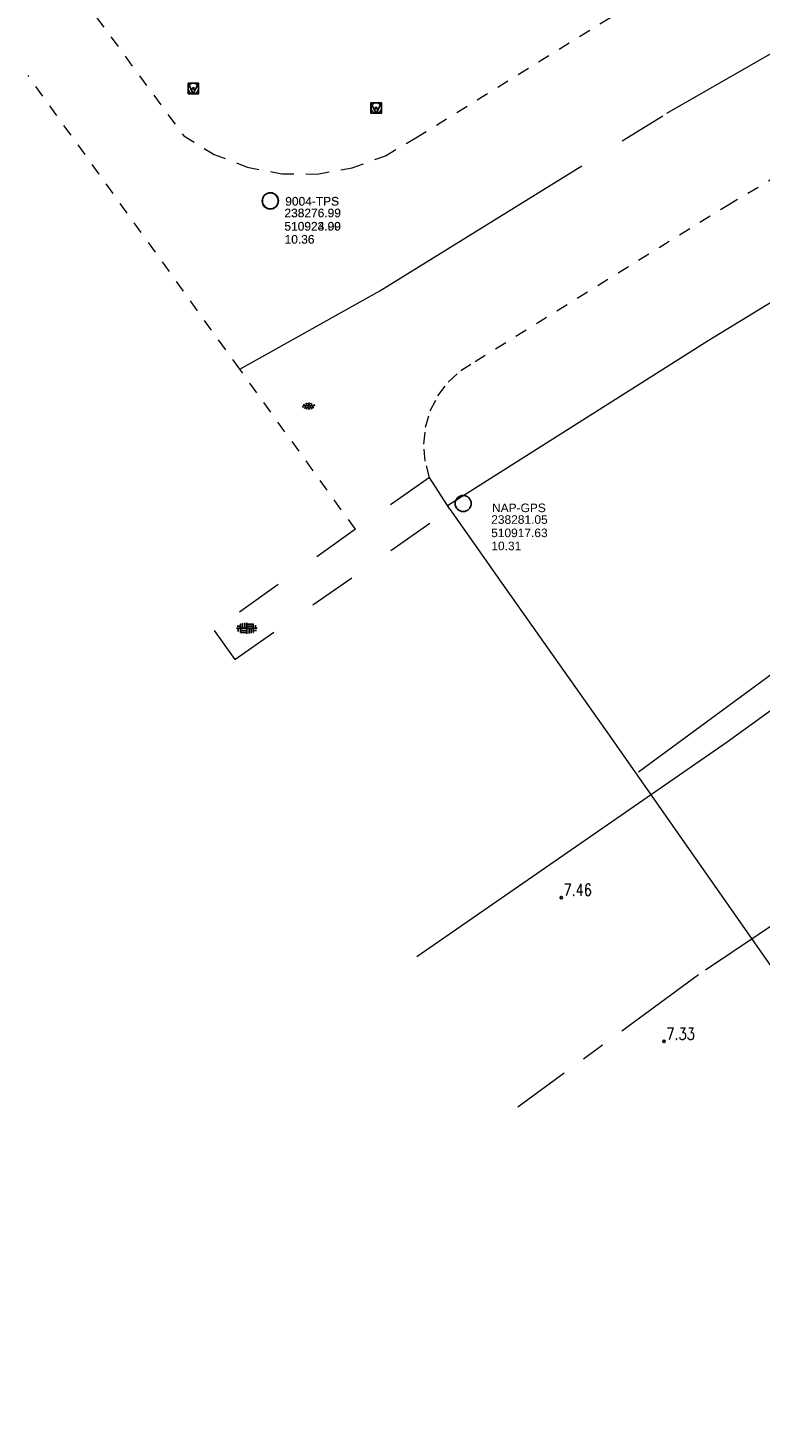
# Model space of a CAD drawing. Header units: metres. Extents: x 238236 to 238555, y 510830 to 510966.
# Tile 5 of 16: x 238272 to 238287, y 510898 to 510928. Entities that reach past the tile are written whole.
import ezdxf
from ezdxf.enums import TextEntityAlignment as Align

# ---------------------------------------------------------------- set-up
doc = ezdxf.new("R2010")
doc.units = ezdxf.units.M
doc.header["$LTSCALE"] = 0.5
for name, pattern in [('AM-AS-SO', [16, 10, -2, 2, -2]), ('DGN2', [1.011498, 0.505749, -0.505749]), ('XX-AFBREEK', [7, 4, -1, 1, -1]), ('ZZ-HIDDEN-SO', [4, 2, -2])]:
    doc.linetypes.add(name, pattern=pattern)
doc.layers.get('0').update_dxf_attribs({"linetype": 'CONTINUOUS'})
for name, color, linetype, lineweight in [('B-ME-AM-AS_WEG-G', 10, 'AM-AS-SO', 18), ('B-ME-GW-AFBREEKLIJN-G', 7, 'XX-AFBREEK', 18), ('B-ME-GW-DIJK_KRUIN-G', 90, 'CONTINUOUS', 18), ('B-ME-GW-DIJK_TEEN-G', 90, 'CONTINUOUS', 18), ('B-ME-VH-GESLOTENVERHARDING_ASFALT-A', 252, 'CONTINUOUS', 18), ('B-WE-IE-TERREINAFSCHEIDING_KUNSTMATIG_HEKWERK-G', 20, 'IE-TERREINAFSCHEIDING_KUNSTMATIG-SO', 18), ('B-WE-KW-KUNSTWERK_STEIGER-G', 170, 'CONTINUOUS', 18), ('B-WE-OG-GRONDSLAGPUNT-S', 7, 'CONTINUOUS', 0), ('B-WE-VH-MATERIAALGRENS-G', 7, 'ZZ-HIDDEN-SO', 18), ('B-WE-VH-MATERIAALGRENS_ASFALT-G', 50, 'DGN2', 0), ('X-XX-AL-HOOGTELABEL-S', 7, 'CONTINUOUS', 25)]:
    doc.layers.add(name, color=color, linetype=linetype, lineweight=lineweight)
for name, color, linetype in [('B-ME-MO-LOCATIE_MEETPUNT-S', 152, 'CONTINUOUS'), ('B-WE-IE-MEUBILAIR_WEGMEUBILAIR_VERKEERSBORD-S', 7, 'CONTINUOUS'), ('B-WE-VH-VERHARDING_BETONSTRAATSTEEN-A', 7, 'CONTINUOUS'), ('X-XX-AL-PEIL_PEILBOUT-G', 7, 'CONTINUOUS')]:
    doc.layers.add(name, color=color, linetype=linetype)
doc.styles.add('18_200', font='romans.shx', dxfattribs={"width": 0.8, "height": 0.36})
doc.styles.get("Standard").update_dxf_attribs({"font": 'ISO'})
doc.styles.add('Stantec', font='arial.ttf')
doc.linetypes.add('IE-TERREINAFSCHEIDING_KUNSTMATIG-SO', pattern='A,4,[82,NLCS.SHX,S=0.75,R=90,X=0,Y=0],4,-2', length=10)

# ---------------------------------------------------------------- blocks, each defined once
blk = doc.blocks.new('*U81')
blk.add_circle((0, 0), 0.169)
at = {"layer": 'B-WE-OG-GRONDSLAGPUNT-S', "style": 'Stantec'}
for tag, p in [('X', (0.59, -0.427)), ('PUNTNUMMER', (0.607, -0.181)), ('Y', (0.589, -0.707)), ('Z', (0.593, -0.982)), ('OPMERKING', (0.566, -1.233)), ('OMSCHRIJVING', (0.576, -1.492))]:
    blk.add_attdef(tag, p, '', height=0.18, dxfattribs=at)
blk = doc.blocks.new('SMO-MEETPUNT_UITZETPUN-01-SO')
blk.add_circle((0, 0), 0.169)
at = {"layer": 'B-WE-OG-GRONDSLAGPUNT-S', "style": 'Stantec'}
for tag, p in [('PUNTNUMMER', (0.315, -0.098)), ('X', (0.298, -0.344)), ('Y', (0.297, -0.624)), ('Z', (0.301, -0.898)), ('OPMERKING', (0.273, -1.149)), ('OMSCHRIJVING', (0.283, -1.408))]:
    blk.add_attdef(tag, p, '', height=0.18, dxfattribs=at)
blk = doc.blocks.new('Losse hoogte')
blk.add_circle((0, 0), 0.025)
at = {"style": '18_200', "width": 0.8}
blk.add_attdef('HOOGTE', (0.047, 0.036), '', height=0.25, dxfattribs=at)
blk = doc.blocks.new('SVH-BSS_DIKFORMAAT_BLOK_KL-SO')
for p, q in [((-0.402, 0.089), (-0.271, 0.089)), ((-0.282, 0.177), (-0.271, 0.177)), ((-0.271, 0), (-0.271, 0.182)), ((-0.181, 0), (-0.181, 0.211)), ((-0.09, 0), (-0.09, 0.227)), ((0, 0), (0, 0.232)), ((0, 0.177), (0.271, 0.177)), ((0, 0.089), (0.271, 0.089)), ((0.271, 0), (0.271, 0.182)), ((0.361, 0), (0.361, 0.13)), ((-0.435, 0), (0, 0)), ((-0.361, -0.13), (-0.361, 0)), ((-0.271, -0.182), (-0.271, 0)), ((-0.271, -0.089), (0, -0.089)), ((-0.271, -0.177), (0, -0.177)), ((0, 0), (0.435, 0)), ((0, -0.232), (0, 0)), ((0.09, -0.227), (0.09, 0)), ((0.18, -0.211), (0.18, 0)), ((0.271, -0.182), (0.271, 0)), ((0.271, -0.089), (0.403, -0.089)), ((0.271, -0.177), (0.282, -0.177))]:
    blk.add_line(p, q)
at = {"style": 'Stantec'}
for tag, p in [('FORMAAT', (-1.124, 0)), ('KLEUR', (0.435, 0)), ('FUNCTIE', (-0.28, -0.361))]:
    blk.add_attdef(tag, p, '', height=0.1, dxfattribs=at)
blk = doc.blocks.new('SVH-ASFALT-SO')
at = {"ltscale": 0.1}
for p, q in [((-0.24, -0.047), (-0.273, 0.012)), ((-0.269, -0.005), (-0.198, 0.118)), ((-0.097, -0.108), (-0.22, 0.105)), ((-0.202, -0.073), (-0.07, 0.155)), ((0.013, -0.115), (-0.136, 0.143)), ((-0.114, -0.105), (0.037, 0.156)), ((0.111, -0.099), (-0.038, 0.158)), ((-0.014, -0.116), (0.132, 0.136)), ((0.195, -0.061), (0.073, 0.151)), ((0.101, -0.102), (0.212, 0.091)), ((0.247, 0.033), (0.216, 0.088))]:
    blk.add_line(p, q, dxfattribs=at)
at = {"style": 'Stantec'}
for tag, p in [('KLEUR', (0.286, -0.039)), ('FUNCTIE', (-0.346, -0.231))]:
    blk.add_attdef(tag, p, '', height=0.1, dxfattribs=at)
blk = doc.blocks.new('B-SIE-WEG_VERKEERSBORD_PAAL-SO')
blk.add_lwpolyline([(-0.222, -0.222), (0.222, -0.222), (0.222, 0.222), (-0.222, 0.222)], close=True)
at = {"flags": 128}
blk.add_lwpolyline([(-0.222, 0.222), (0, -0.222), (0.222, 0.222)], close=True, dxfattribs=at)
for radius in [0.222, 0.038]:
    blk.add_circle((0, 0), radius)
at = {"lineweight": 30, "flags": 104}
blk.add_attdef('bordgegevens', text='', height=0.2, dxfattribs=at).set_placement((0.273, -0.022), align=Align.TOP_LEFT)

msp = doc.modelspace()

# ---------------------------------------------------------------- linework, layer by layer
at = {"layer": 'B-ME-AM-AS_WEG-G'}
msp.add_polyline3d([(238276.343, 510920.455, 10.435), (238279.291, 510922.102, 10.428), (238285.331, 510925.838, 10.298), (238293.665, 510930.614, 10.08), (238302.241, 510935.451, 9.965), (238310.169, 510939.904, 9.942), (238317.57, 510943.975, 9.953), (238325.893, 510948.389, 9.965), (238335.204, 510953.063, 9.98), (238343.235, 510957.155, 9.995)], dxfattribs=at)
at = {"layer": 'B-ME-GW-AFBREEKLIJN-G'}
msp.add_polyline3d([(238345.855, 510932.502, 7.561), (238339.398, 510929.706, 7.612), (238332.337, 510926.783, 7.625), (238326.02, 510924.492, 7.65), (238320.407, 510922.824, 7.593), (238314.48, 510921.152, 7.374), (238307.464, 510918.414, 7.33), (238301.891, 510916.401, 7.4), (238297.004, 510914.023, 7.351), (238290.712, 510910.882, 7.475), (238285.996, 510907.716, 7.374), (238282.193, 510904.933, 7.317)], dxfattribs=at)
at = {"layer": 'B-ME-GW-DIJK_KRUIN-G'}
msp.add_polyline3d([(238338.785, 510949.872, 9.827), (238335.438, 510948.361, 9.798), (238330.701, 510946.096, 9.778), (238325.2, 510943.231, 9.774), (238319.509, 510939.845, 9.734), (238312.793, 510936.159, 9.693), (238306.887, 510933.08, 9.701), (238301.94, 510930.128, 9.849), (238296.559, 510927.127, 9.995), (238291.099, 510924.034, 10.11), (238286.197, 510921.048, 10.203), (238280.718, 510917.579, 10.537)], dxfattribs=at)
at = {"layer": 'B-ME-GW-DIJK_TEEN-G'}
msp.add_polyline3d([(238284.734, 510911.988, 7.535), (238288.283, 510914.594, 7.619), (238292.269, 510917.748, 7.72), (238295.965, 510920.179, 7.852), (238298.753, 510922.37, 7.878), (238302.209, 510924.231, 7.766), (238307.33, 510927.273, 7.795), (238312.461, 510930.31, 7.907), (238317.097, 510933.091, 8.144), (238320.497, 510935.647, 8.342), (238323.532, 510938.231, 8.574), (238327.4, 510941.199, 8.851), (238331.171, 510944.052, 9.258), (238334.732, 510946.629, 9.541), (238338.785, 510949.872, 9.827)], dxfattribs=at)
at = {"layer": 'B-WE-IE-TERREINAFSCHEIDING_KUNSTMATIG_HEKWERK-G'}
msp.add_polyline3d([(238280.069, 510908.103, 7.556), (238286.601, 510912.621, 7.556), (238292.388, 510916.806, 7.613), (238296.581, 510919.825, 7.742), (238299.745, 510921.979, 7.732)], dxfattribs=at)
at = {"layer": 'B-WE-KW-KUNSTWERK_STEIGER-G'}
msp.add_polyline3d([(238280.762, 510917.511, 10.54), (238281.857, 510915.957, 10.377), (238284.115, 510912.758, 10.383), (238288.941, 510905.866, 10.418), (238294.369, 510898.201, 10.473), (238299.467, 510890.899, 10.506), (238303.333, 510885.44, 10.538), (238308.085, 510878.51, 10.576), (238311.904, 510873.035, 10.606), (238319.338, 510862.472, 10.635), (238324.524, 510854.962, 10.702), (238330.678, 510846.14, 10.737), (238335.118, 510839.83, 10.776), (238341.952, 510830.046, 10.767)], dxfattribs=at)
at = {"layer": 'B-WE-VH-MATERIAALGRENS-G'}
msp.add_polyline3d([(238280.762, 510917.511, 10.54), (238280.334, 510918.175, 10.508), (238278.777, 510917.09, 10.529), (238275.804, 510914.963, 10.502), (238276.242, 510914.351, 10.509)], close=True, dxfattribs=at)
at = {"layer": 'B-WE-VH-MATERIAALGRENS_ASFALT-G'}
for points in [[(238273.331, 510927.848, 10.146), (238275.166, 510925.361, 10.277), (238275.802, 510924.973, 10.305), (238276.497, 510924.705, 10.328), (238277.229, 510924.565, 10.344), (238277.974, 510924.559, 10.353), (238278.709, 510924.687, 10.356), (238279.409, 510924.944, 10.351), (238280.051, 510925.322, 10.339), (238284.06, 510927.8, 10.247), (238292.493, 510932.616, 10.041), (238301.014, 510937.339, 9.927), (238308.97, 510941.742, 9.904), (238316.602, 510945.894, 9.905), (238325.235, 510950.443, 9.914), (238333.808, 510954.889, 9.929), (238341.981, 510959.001, 9.941)], [(238280.334, 510918.175, 10.508), (238280.243, 510918.521, 10.498), (238280.215, 510918.878, 10.488), (238280.253, 510919.234, 10.48), (238280.353, 510919.578, 10.472), (238280.514, 510919.898, 10.467), (238280.73, 510920.183, 10.463), (238280.993, 510920.426, 10.46), (238281.296, 510920.617, 10.46), (238286.601, 510923.9, 10.305), (238294.74, 510928.692, 10.098), (238303.312, 510933.541, 9.927), (238311.057, 510937.813, 9.908), (238318.734, 510942.035, 9.924), (238327.031, 510946.375, 9.922), (238336.172, 510951.058, 9.938), (238344.126, 510955.083, 9.944)], [(238278.777, 510917.09, 10.529), (238276.343, 510920.455, 10.435), (238271.887, 510926.633, 10.193)]]:
    msp.add_polyline3d(points, dxfattribs=at)

# ---------------------------------------------------------------- block references
at = {"layer": 'B-ME-MO-LOCATIE_MEETPUNT-S'}
for p, values in [((238276.985, 510923.994, 10.362), {'PUNTNUMMER': '9004-TPS', 'X': '238276.99', 'Y': '510923.99', 'Z': '10.36'}), ((238276.985, 510923.993, 10.362), {'PUNTNUMMER': '9004-TPS', 'X': '238276.99', 'Y': '510923.99', 'Z': '10.36'}), ((238276.985, 510923.992, 10.361), {'PUNTNUMMER': '9004-TPS', 'X': '238276.99', 'Y': '510923.99', 'Z': '10.36'}), ((238276.988, 510923.996, 10.361), {'PUNTNUMMER': '9004-TPS', 'X': '238276.99', 'Y': '510924.00', 'Z': '10.36'})]:
    msp.add_blockref('SMO-MEETPUNT_UITZETPUN-01-SO', p, dxfattribs=at).add_auto_attribs(values)
at = {"layer": 'B-ME-VH-GESLOTENVERHARDING_ASFALT-A', "xscale": 0.5, "yscale": 0.5, "zscale": 0.5}
msp.add_blockref('SVH-ASFALT-SO', (238277.804, 510919.668, 10.477), dxfattribs=at)
at = {"layer": 'B-WE-IE-MEUBILAIR_WEGMEUBILAIR_VERKEERSBORD-S', "xscale": 0.5, "yscale": 0.5, "zscale": 0.5}
for p in [(238275.366, 510926.357, 10.304), (238279.215, 510925.948, 10.356)]:
    msp.add_blockref('B-SIE-WEG_VERKEERSBORD_PAAL-SO', p, dxfattribs=at)
at = {"layer": 'B-WE-VH-VERHARDING_BETONSTRAATSTEEN-A', "xscale": 0.5, "yscale": 0.5, "zscale": 0.5}
msp.add_blockref('SVH-BSS_DIKFORMAAT_BLOK_KL-SO', (238276.493, 510915.007, 10.528), dxfattribs=at)
at = {"layer": 'X-XX-AL-HOOGTELABEL-S'}
for p, values in [((238283.108, 510909.343, 7.458), {'HOOGTE': '7.46'}), ((238285.273, 510906.318, 7.332), {'HOOGTE': '7.33'})]:
    msp.add_blockref('Losse hoogte', p, dxfattribs=at).add_auto_attribs(values)
at = {"layer": 'X-XX-AL-PEIL_PEILBOUT-G'}
msp.add_blockref('*U81', (238281.045, 510917.63, 10.311), dxfattribs=at).add_auto_attribs({'PUNTNUMMER': 'NAP-GPS', 'X': '238281.05', 'Y': '510917.63', 'Z': '10.31'})

doc.saveas('drawing.dxf')
